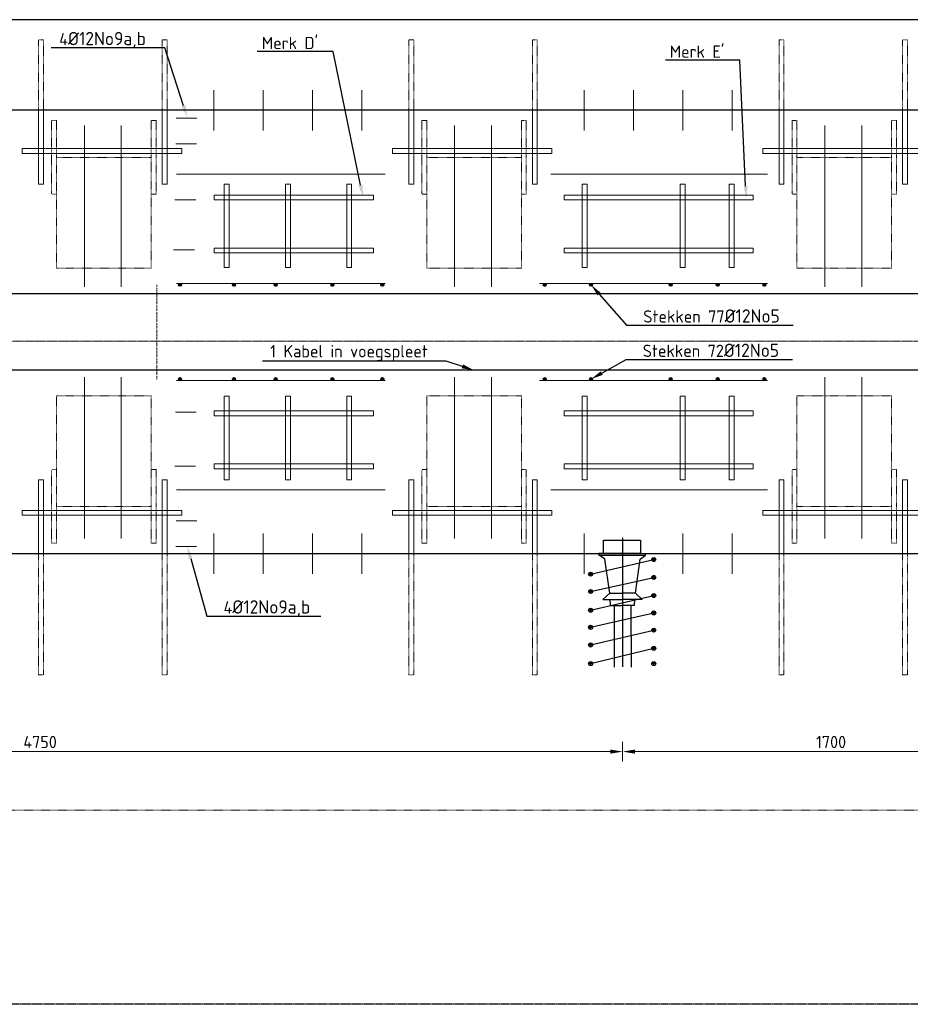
# Model space of a CAD drawing. Header units: millimetres. Extents: x -8028558 to 327273, y -63352 to 83293.
# Tile 54 of 195: x 1742 to 5373, y 4742 to 8755. Entities that reach past the tile are written whole.
import ezdxf
from ezdxf import colors
from ezdxf.entities.mleader import LeaderData, LeaderLine
from ezdxf.math import Vec2, Vec3

# ---------------------------------------------------------------- set-up
doc = ezdxf.new("R2010")
doc.units = ezdxf.units.MM
for name, pattern in [('NLCS-HIDDEN', [4, 2, -2]), ('XX-AFBREEK', [7, 4, -1, 1, -1]), ('XX-HART', [13, 4, -2, 1, -2, 4])]:
    doc.linetypes.add(name, pattern=pattern)
for name, color, linetype, lineweight in [('B-CO-BC-AANGRENZENDE CONSTRUCTIE_STAAL-A', 253, 'Continuous', 18), ('B-CO-BC-AFBREEKLIJN-G', 7, 'XX-AFBREEK', 18), ('B-CO-BC-AFBREEKLIJN-GD', 7, 'XX-AFBREEK', 25), ('B-CO-BC-AFBREEKLIJN-GN', 7, 'NLCS-HIDDEN', 13), ('B-CO-BC-BETONVORM-GD', 90, 'Continuous', 25), ('B-CO-BC-BETONVORM-M', 7, 'Continuous', 18), ('B-CO-BC-VOORSPANNING-GD', 200, 'Continuous', 25), ('B-CO-BC-WAPENING-GD', 130, 'Continuous', 25), ('B-CO-BC-WAPENING-GN', 150, 'NLCS-HIDDEN', 13), ('B-CO-BC-WAPENING_HOOFDWAPENING-G', 170, 'Continuous', 18), ('X-XX-AL-HARTLIJN-G', 7, 'XX-HART', 18), ('X-XX-AL-VERWIJZING-T25', 7, 'Continuous', 25)]:
    doc.layers.add(name, color=color, linetype=linetype, lineweight=lineweight)
doc.styles.add('NLCS-ISO-MM20-T25', font='NLCS-ISO.ttf', dxfattribs={"height": 50})
doc.dimstyles.new('NLCS-MM20-T25-PIJL_L0_H0', dxfattribs={"dimscale": 20, "dimtxt": 2.5, "dimasz": 2.5, "dimexe": 2, "dimexo": 2, "dimgap": 0.7, "dimtad": 1, "dimdec": 0, "dimzin": 0, "dimdsep": 46, "dimtxsty": 'NLCS-ISO-MM20-T25', "dimcen": 0, "dimdle": 2, "dimclrd": 256, "dimclre": 256, "dimclrt": 256, "dimadec": 0, "dimazin": 0, "dimtfac": 1, "dimtdec": 3, "dimtofl": 0, "dimtmove": 0, "dimatfit": 3, "dimfxl": 2, "dimfxlon": 1, "dimtfillclr": 256, "dimtolj": 1, "dimtzin": 0, "dimlwd": -1, "dimlwe": -1, "dimarcsym": 0})
pattern_1 = [(45, (0, 0), (-2.8284271, 2.8284271), []), (45, (0, 2.4284), (-2.8284271, 2.8284271), []), (45, (0, 2.5284), (-2.8284271, 2.8284271), []), (45, (0, 2.6284), (-2.8284271, 2.8284271), [])]

# ---------------------------------------------------------------- blocks, each defined once
blk = doc.blocks.new('*D1620')
at = {"layer": 'B-CO-BC-BETONVORM-M', "transparency": 16777216}
for p, q in [((4199.9, 5812.2), (4199.9, 5732.2)), ((5899.9, 5812.2), (5899.9, 5732.2)), ((5849.9, 5772.2), (4249.9, 5772.2))]:
    blk.add_line(p, q, dxfattribs=at)
for points in [[(4249.9, 5780.5), (4249.9, 5763.8), (4199.9, 5772.2)], [(5849.9, 5780.5), (5849.9, 5763.8), (5899.9, 5772.2)]]:
    blk.add_solid(points, dxfattribs=at)
at = {"layer": 'B-CO-BC-BETONVORM-M', "transparency": 16777216, "insert": (5049.9, 5811.2), "char_height": 50, "attachment_point": 5, "style": 'NLCS-ISO-MM20-T25'}
blk.add_mtext('\\A1;1700', dxfattribs=at)
blk = doc.blocks.new('*D1621')
at = {"layer": 'B-CO-BC-BETONVORM-M', "transparency": 16777216}
for p, q in [((-550.1, 5812.2), (-550.1, 5732.2)), ((4199.9, 5812.2), (4199.9, 5732.2)), ((4149.9, 5772.2), (-500.1, 5772.2))]:
    blk.add_line(p, q, dxfattribs=at)
for points in [[(-500.1, 5780.5), (-500.1, 5763.8), (-550.1, 5772.2)], [(4149.9, 5780.5), (4149.9, 5763.8), (4199.9, 5772.2)]]:
    blk.add_solid(points, dxfattribs=at)
at = {"layer": 'B-CO-BC-BETONVORM-M', "transparency": 16777216, "insert": (1824.9, 5811.2), "char_height": 50, "attachment_point": 5, "style": 'NLCS-ISO-MM20-T25'}
blk.add_mtext('\\A1;4750', dxfattribs=at)

msp = doc.modelspace()

# ---------------------------------------------------------------- hatches: boundary and pattern name
at = {"layer": 'B-CO-BC-AANGRENZENDE CONSTRUCTIE_STAAL-A'}
h = msp.add_hatch(dxfattribs=at)
h.set_pattern_fill('ACO-STAAL', color=256, pattern_type=2)
h.set_pattern_definition(pattern_1)
h.paths.add_polyline_path([(2389.6, 7674.4, -1), (2401.6, 7674.4, -1)])
h = msp.add_hatch(dxfattribs=at)
h.set_pattern_fill('ACO-STAAL', color=256, pattern_type=2)
h.set_pattern_definition(pattern_1)
h.paths.add_polyline_path([(2609.2, 7674.4, -1), (2621.2, 7674.4, -1)])
h = msp.add_hatch(dxfattribs=at)
h.set_pattern_fill('ACO-STAAL', color=256, pattern_type=2)
h.set_pattern_definition(pattern_1)
h.paths.add_polyline_path([(2779.2, 7674.4, -1), (2791.2, 7674.4, -1)])
h = msp.add_hatch(dxfattribs=at)
h.set_pattern_fill('ACO-STAAL', color=256, pattern_type=2)
h.set_pattern_definition(pattern_1)
h.paths.add_polyline_path([(3010.9, 7674.4, -1), (3022.9, 7674.4, -1)])
h = msp.add_hatch(dxfattribs=at)
h.set_pattern_fill('ACO-STAAL', color=256, pattern_type=2)
h.set_pattern_definition(pattern_1)
h.paths.add_polyline_path([(3214.2, 7674.4, -1), (3226.2, 7674.4, -1)])
h = msp.add_hatch(dxfattribs=at)
h.set_pattern_fill('ACO-STAAL', color=256, pattern_type=2)
h.set_pattern_definition(pattern_1)
h.paths.add_polyline_path([(3876.7, 7674.4, -1), (3888.7, 7674.4, -1)])
h = msp.add_hatch(dxfattribs=at)
h.set_pattern_fill('ACO-STAAL', color=256, pattern_type=2)
h.set_pattern_definition(pattern_1)
h.paths.add_polyline_path([(4065.3, 7674.4, -1), (4077.3, 7674.4, -1)])
h = msp.add_hatch(dxfattribs=at)
h.set_pattern_fill('ACO-STAAL', color=256, pattern_type=2)
h.set_pattern_definition(pattern_1)
h.paths.add_polyline_path([(4390.2, 7674.4, -1), (4402.2, 7674.4, -1)])
h = msp.add_hatch(dxfattribs=at)
h.set_pattern_fill('ACO-STAAL', color=256, pattern_type=2)
h.set_pattern_definition(pattern_1)
h.paths.add_polyline_path([(4581.8, 7674.4, -1), (4593.8, 7674.4, -1)])
h = msp.add_hatch(dxfattribs=at)
h.set_pattern_fill('ACO-STAAL', color=256, pattern_type=2)
h.set_pattern_definition(pattern_1)
h.paths.add_polyline_path([(4772.2, 7674.4, -1), (4784.2, 7674.4, -1)])
h = msp.add_hatch(dxfattribs=at)
h.set_pattern_fill('ACO-STAAL', color=256, pattern_type=2)
h.set_pattern_definition(pattern_1)
h.paths.add_polyline_path([(2389.6, 7290.4, 1), (2401.6, 7290.4, 1)])
h = msp.add_hatch(dxfattribs=at)
h.set_pattern_fill('ACO-STAAL', color=256, pattern_type=2)
h.set_pattern_definition(pattern_1)
h.paths.add_polyline_path([(2609.2, 7290.4, 1), (2621.2, 7290.4, 1)])
h = msp.add_hatch(dxfattribs=at)
h.set_pattern_fill('ACO-STAAL', color=256, pattern_type=2)
h.set_pattern_definition(pattern_1)
h.paths.add_polyline_path([(2779.2, 7290.4, 1), (2791.2, 7290.4, 1)])
h = msp.add_hatch(dxfattribs=at)
h.set_pattern_fill('ACO-STAAL', color=256, pattern_type=2)
h.set_pattern_definition(pattern_1)
h.paths.add_polyline_path([(3010.9, 7290.4, 1), (3022.9, 7290.4, 1)])
h = msp.add_hatch(dxfattribs=at)
h.set_pattern_fill('ACO-STAAL', color=256, pattern_type=2)
h.set_pattern_definition(pattern_1)
h.paths.add_polyline_path([(3214.2, 7290.4, 1), (3226.2, 7290.4, 1)])
h = msp.add_hatch(dxfattribs=at)
h.set_pattern_fill('ACO-STAAL', color=256, pattern_type=2)
h.set_pattern_definition(pattern_1)
h.paths.add_polyline_path([(3876.7, 7290.4, 1), (3888.7, 7290.4, 1)])
h = msp.add_hatch(dxfattribs=at)
h.set_pattern_fill('ACO-STAAL', color=256, pattern_type=2)
h.set_pattern_definition(pattern_1)
h.paths.add_polyline_path([(4065.3, 7290.4, 1), (4077.3, 7290.4, 1)])
h = msp.add_hatch(dxfattribs=at)
h.set_pattern_fill('ACO-STAAL', color=256, pattern_type=2)
h.set_pattern_definition(pattern_1)
h.paths.add_polyline_path([(4390.2, 7290.4, 1), (4402.2, 7290.4, 1)])
h = msp.add_hatch(dxfattribs=at)
h.set_pattern_fill('ACO-STAAL', color=256, pattern_type=2)
h.set_pattern_definition(pattern_1)
h.paths.add_polyline_path([(4581.8, 7290.4, 1), (4593.8, 7290.4, 1)])
h = msp.add_hatch(dxfattribs=at)
h.set_pattern_fill('ACO-STAAL', color=256, pattern_type=2)
h.set_pattern_definition(pattern_1)
h.paths.add_polyline_path([(4772.2, 7290.4, 1), (4784.2, 7290.4, 1)])

# ---------------------------------------------------------------- linework, layer by layer
at = {"layer": 'B-CO-BC-AFBREEKLIJN-G', "flags": 128}
msp.add_lwpolyline([(16404, 7445.1), (-6325, 7445.1)], dxfattribs=at)
at = {"layer": 'B-CO-BC-AFBREEKLIJN-GD', "flags": 128}
msp.add_lwpolyline([(15614.8, 4742.3), (-5445.2, 4742.3)], dxfattribs=at)
at = {"layer": 'B-CO-BC-AFBREEKLIJN-GN', "flags": 128}
msp.add_lwpolyline([(12216, 5533.5), (-2153.5, 5533.5)], dxfattribs=at)
at = {"layer": 'B-CO-BC-BETONVORM-GD', "flags": 128}
for points in [[(15714.8, 8755), (-5940.2, 8755)], [(15714.8, 8385.7), (-5940.2, 8385.7)], [(15714.8, 7638.4), (-5940.2, 7638.4)], [(-5395.2, 6579.1), (15514.8, 6579.1), (15514.8, 4742.3)]]:
    msp.add_lwpolyline(points, dxfattribs=at)
at = {"layer": 'B-CO-BC-BETONVORM-GD', "ltscale": 500, "flags": 128}
msp.add_lwpolyline([(15494.8, 6579.1), (15494.8, 7326.4), (-5395.2, 7326.4), (-5395.2, 4742.3)], dxfattribs=at)
at = {"layer": 'B-CO-BC-VOORSPANNING-GD', "ltscale": 500, "flags": 128}
for points in [[(4122.5, 6579.1), (4122.5, 6634.1)], [(4122.5, 6634.1), (4272.5, 6634.1)], [(4272.5, 6634.1), (4272.5, 6579.1)], [(4122.5, 6579.1), (4102.5, 6579.1)], [(4102.5, 6579.1), (4102.5, 6571.1)], [(4272.5, 6579.1), (4122.5, 6579.1)], [(4272.5, 6579.1), (4292.5, 6579.1)], [(4292.5, 6579.1), (4292.5, 6571.1)], [(4334.9, 6554.8), (4318.9, 6554.8)], [(4326.9, 6546.8), (4326.9, 6562.8)], [(4326.9, 6554.8), (4334.9, 6554.8)], [(4069.6, 6487.2), (4069.6, 6503.2)], [(4077.6, 6495.2), (4061.6, 6495.2)], [(4069.6, 6495.2), (4077.6, 6495.2)], [(4334.9, 6481.9), (4318.9, 6481.9)], [(4326.9, 6473.9), (4326.9, 6489.9)], [(4326.9, 6481.9), (4334.9, 6481.9)], [(4077.6, 6424.6), (4061.6, 6424.6)], [(4069.6, 6416.6), (4069.6, 6432.6)], [(4069.6, 6424.6), (4077.6, 6424.6)], [(4334.9, 6407.9), (4318.9, 6407.9)], [(4326.9, 6399.9), (4326.9, 6415.9)], [(4326.9, 6407.9), (4334.9, 6407.9)], [(4077.6, 6348.3), (4061.6, 6348.3)], [(4069.6, 6340.3), (4069.6, 6356.3)], [(4069.6, 6348.3), (4077.6, 6348.3)], [(4326.9, 6329.2), (4326.9, 6345.2)], [(4334.9, 6337.2), (4318.9, 6337.2)], [(4326.9, 6337.2), (4334.9, 6337.2)], [(4077.6, 6278.8), (4061.6, 6278.8)], [(4069.6, 6270.8), (4069.6, 6286.8)], [(4069.6, 6278.8), (4077.6, 6278.8)], [(4334.9, 6267.1), (4318.9, 6267.1)], [(4326.9, 6259.1), (4326.9, 6275.1)], [(4326.9, 6267.1), (4334.9, 6267.1)], [(4077.6, 6207), (4061.6, 6207)], [(4069.6, 6199), (4069.6, 6215)], [(4069.6, 6207), (4077.6, 6207)], [(4334.9, 6193.1), (4318.9, 6193.1)], [(4326.9, 6185.1), (4326.9, 6201.1)], [(4326.9, 6193.1), (4334.9, 6193.1)], [(4077.6, 6130.7), (4061.6, 6130.7)], [(4069.6, 6122.7), (4069.6, 6138.7)], [(4069.6, 6130.7), (4077.6, 6130.7)], [(4334.9, 6130.7), (4318.9, 6130.7)], [(4326.9, 6122.7), (4326.9, 6138.7)], [(4326.9, 6130.7), (4334.9, 6130.7)]]:
    msp.add_lwpolyline(points, dxfattribs=at)
at = {"layer": 'B-CO-BC-VOORSPANNING-GD', "ltscale": 5, "flags": 128}
for points in [[(4199.9, 6643.4), (4199.9, 6118.3)], [(4069.6, 6495.2), (4326.9, 6554.8)], [(4292.5, 6571.1), (4102.5, 6571.1)], [(4127.8, 6556.8), (4107.3, 6571.1)], [(4147.3, 6417.4), (4127.8, 6556.8)], [(4252.4, 6417.4), (4271.9, 6556.8)], [(4271.9, 6556.8), (4292.5, 6571.1)], [(4069.6, 6424.6), (4326.9, 6481.9)], [(4069.6, 6348.3), (4326.9, 6407.9)], [(4119.3, 6392.5), (4147.3, 6417.4)], [(4151.1, 6367.5), (4149.7, 6392.8)], [(4248.7, 6367.5), (4250.1, 6392.8)], [(4280.4, 6392.5), (4252.4, 6417.4)], [(4165.8, 6367.7), (4165.1, 6116.6)], [(4234, 6367.7), (4234.7, 6116.6)], [(4069.6, 6278.8), (4326.9, 6337.2)], [(4069.6, 6207), (4326.9, 6267.1)], [(4069.6, 6130.7), (4326.9, 6193.1)]]:
    msp.add_lwpolyline(points, dxfattribs=at)
at = {"layer": 'B-CO-BC-VOORSPANNING-GD', "flags": 128}
for points in [[(4119.3, 6392.5), (4199.9, 6392.5)], [(4147.3, 6417.4), (4199.9, 6417.4)], [(4252.4, 6417.4), (4199.9, 6417.4)], [(4280.4, 6392.5), (4199.9, 6392.5)], [(4151.1, 6367.5), (4199.9, 6367.5)], [(4248.7, 6367.5), (4199.9, 6367.5)]]:
    msp.add_lwpolyline(points, dxfattribs=at)
at = {"layer": 'B-CO-BC-VOORSPANNING-GD', "ltscale": 500}
for centre in [(4326.9, 6554.8), (4069.6, 6495.2), (4326.9, 6481.9), (4069.6, 6424.6), (4326.9, 6407.9), (4069.6, 6348.3), (4326.9, 6337.2), (4069.6, 6278.8), (4326.9, 6267.1), (4069.6, 6207), (4326.9, 6193.1), (4069.6, 6130.7), (4326.9, 6130.7)]:
    msp.add_circle(centre, 8, dxfattribs=at)
at = {"layer": 'B-CO-BC-WAPENING-GD'}
for centre in [(2395.6, 7674.4), (2615.2, 7674.4), (2785.2, 7674.4), (3016.9, 7674.4), (3220.2, 7674.4), (3882.7, 7674.4), (4071.3, 7674.4), (4396.2, 7674.4), (4587.8, 7674.4), (4778.2, 7674.4), (2395.6, 7290.4), (2615.2, 7290.4), (2785.2, 7290.4), (3016.9, 7290.4), (3220.2, 7290.4), (3882.7, 7290.4), (4071.3, 7290.4), (4396.2, 7290.4), (4587.8, 7290.4), (4778.2, 7290.4)]:
    msp.add_circle(centre, 6, dxfattribs=at)
at = {"layer": 'B-CO-BC-WAPENING-GN'}
for points in [[(1838.7, 8385.7), (1838.7, 8672.4), (1818.7, 8672.4), (1818.7, 8385.7)], [(2342.6, 8385.7), (2342.6, 8672.4), (2322.6, 8672.4), (2322.6, 8385.7)], [(3348.3, 8385.7), (3348.3, 8672.4), (3328.3, 8672.4), (3328.3, 8385.7)], [(3852.1, 8385.7), (3852.1, 8672.4), (3832.1, 8672.4), (3832.1, 8385.7)], [(4857.8, 8385.7), (4857.8, 8672.4), (4837.8, 8672.4), (4837.8, 8385.7)], [(5361.6, 8385.7), (5361.6, 8672.4), (5341.6, 8672.4), (5341.6, 8385.7)]]:
    msp.add_lwpolyline(points, dxfattribs=at)
at = {"layer": 'B-CO-BC-WAPENING-GN', "flags": 128}
for points in [[(1891.9, 8343.5), (1871.9, 8343.5)], [(1871.9, 8343.5), (1871.9, 8043.5)], [(1891.9, 8193.5), (1891.9, 8343.5)], [(2297.7, 8343.5), (2277.7, 8343.5)], [(2277.7, 8343.5), (2277.7, 8193.5)], [(2297.7, 8193.5), (2297.7, 8343.5)], [(3401.4, 8343.5), (3381.4, 8343.5)], [(3381.4, 8343.5), (3381.4, 8043.5)], [(3401.4, 8193.5), (3401.4, 8343.5)], [(3807.3, 8343.5), (3787.3, 8343.5)], [(3787.3, 8343.5), (3787.3, 8193.5)], [(3807.3, 8193.5), (3807.3, 8343.5)], [(4910.9, 8343.5), (4890.9, 8343.5)], [(4890.9, 8343.5), (4890.9, 8043.5)], [(4910.9, 8193.5), (4910.9, 8343.5)], [(5316.8, 8343.5), (5296.8, 8343.5)], [(5296.8, 8343.5), (5296.8, 8193.5)], [(5316.8, 8193.5), (5316.8, 8343.5)], [(2297.7, 8193.5), (2297.7, 8043.5)], [(3807.3, 8193.5), (3807.3, 8043.5)], [(5316.8, 8193.5), (5316.8, 8043.5)], [(1891.9, 8043.5), (1871.9, 8043.5)], [(2297.7, 8043.5), (2277.7, 8043.5)], [(3401.4, 8043.5), (3381.4, 8043.5)], [(3807.3, 8043.5), (3787.3, 8043.5)], [(4910.9, 8043.5), (4890.9, 8043.5)], [(5316.8, 8043.5), (5296.8, 8043.5)], [(1871.9, 6621.3), (1871.9, 6921.3)], [(1891.9, 6921.3), (1871.9, 6921.3)], [(2297.7, 6921.3), (2277.7, 6921.3)], [(2297.7, 6771.3), (2297.7, 6921.3)], [(3381.4, 6621.3), (3381.4, 6921.3)], [(3401.4, 6921.3), (3381.4, 6921.3)], [(3807.3, 6921.3), (3787.3, 6921.3)], [(3807.3, 6771.3), (3807.3, 6921.3)], [(4890.9, 6621.3), (4890.9, 6921.3)], [(4910.9, 6921.3), (4890.9, 6921.3)], [(5316.8, 6921.3), (5296.8, 6921.3)], [(5316.8, 6771.3), (5316.8, 6921.3)], [(1891.9, 6771.3), (1891.9, 6621.3)], [(2277.7, 6621.3), (2277.7, 6771.3)], [(2297.7, 6771.3), (2297.7, 6621.3)], [(3401.4, 6771.3), (3401.4, 6621.3)], [(3787.3, 6621.3), (3787.3, 6771.3)], [(3807.3, 6771.3), (3807.3, 6621.3)], [(4910.9, 6771.3), (4910.9, 6621.3)], [(5296.8, 6621.3), (5296.8, 6771.3)], [(5316.8, 6771.3), (5316.8, 6621.3)], [(1891.9, 6621.3), (1871.9, 6621.3)], [(2297.7, 6621.3), (2277.7, 6621.3)], [(3401.4, 6621.3), (3381.4, 6621.3)], [(3807.3, 6621.3), (3787.3, 6621.3)], [(4910.9, 6621.3), (4890.9, 6621.3)], [(5316.8, 6621.3), (5296.8, 6621.3)], [(1818.7, 6579.1), (1818.7, 6085.4)], [(1838.7, 6085.4), (1838.7, 6579.1)], [(2322.6, 6579.1), (2322.6, 6085.4)], [(2342.6, 6085.4), (2342.6, 6579.1)], [(3328.3, 6579.1), (3328.3, 6085.4)], [(3348.3, 6085.4), (3348.3, 6579.1)], [(3832.1, 6579.1), (3832.1, 6085.4)], [(3852.1, 6085.4), (3852.1, 6579.1)], [(4837.8, 6579.1), (4837.8, 6085.4)], [(4857.8, 6085.4), (4857.8, 6579.1)], [(5341.6, 6579.1), (5341.6, 6085.4)], [(5361.6, 6085.4), (5361.6, 6579.1)], [(1818.7, 6085.4), (1838.7, 6085.4)], [(2322.6, 6085.4), (2342.6, 6085.4)], [(3328.3, 6085.4), (3348.3, 6085.4)], [(3832.1, 6085.4), (3852.1, 6085.4)], [(4837.8, 6085.4), (4857.8, 6085.4)], [(5341.6, 6085.4), (5361.6, 6085.4)]]:
    msp.add_lwpolyline(points, dxfattribs=at)
at = {"layer": 'B-CO-BC-WAPENING-GN'}
for points in [[(2277.7, 8193.5), (1891.9, 8193.5), (1891.9, 7742.3), (2277.7, 7742.3)], [(3787.3, 8193.5), (3401.4, 8193.5), (3401.4, 7742.3), (3787.3, 7742.3)], [(5296.8, 8193.5), (4910.9, 8193.5), (4910.9, 7742.3), (5296.8, 7742.3)], [(2277.7, 6771.3), (1891.9, 6771.3), (1891.9, 7222.5), (2277.7, 7222.5)], [(3787.3, 6771.3), (3401.4, 6771.3), (3401.4, 7222.5), (3787.3, 7222.5)], [(5296.8, 6771.3), (4910.9, 6771.3), (4910.9, 7222.5), (5296.8, 7222.5)]]:
    msp.add_lwpolyline(points, close=True, dxfattribs=at)
at = {"layer": 'B-CO-BC-WAPENING_HOOFDWAPENING-G', "flags": 128}
for points in [[(2533.7, 8467.9), (2533.7, 8303.5)], [(2734.8, 8467.9), (2734.8, 8303.5)], [(2936, 8467.9), (2936, 8303.5)], [(3137.1, 8467.9), (3137.1, 8303.5)], [(4043.2, 8467.9), (4043.2, 8303.5)], [(4244.4, 8467.9), (4244.4, 8303.5)], [(4445.5, 8467.9), (4445.5, 8303.5)], [(4646.7, 8467.9), (4646.7, 8303.5)], [(2005.7, 8140.3), (2005.7, 8323.8)], [(2155.6, 8136.5), (2155.6, 8323.8)], [(3515.2, 8140.3), (3515.2, 8323.8)], [(3665.2, 8136.5), (3665.2, 8323.8)], [(5024.7, 8140.3), (5024.7, 8323.8)], [(5174.7, 8136.5), (5174.7, 8323.8)], [(2005.7, 8140.3), (2005.7, 7666.5)], [(2155.6, 8136.5), (2155.6, 7666.5)], [(3232.3, 8125.9), (2381.1, 8125.9)], [(3515.2, 8140.3), (3515.2, 7666.5)], [(3665.2, 8136.5), (3665.2, 7666.5)], [(4790.3, 8125.9), (3907.9, 8125.9)], [(5024.7, 8140.3), (5024.7, 7666.5)], [(5174.7, 8136.5), (5174.7, 7666.5)], [(3232.3, 7680.4), (2381.1, 7680.4)], [(4790.3, 7680.4), (3860.7, 7680.4)], [(2005.7, 6824.5), (2005.7, 7298.3)], [(2155.6, 6828.3), (2155.6, 7298.3)], [(3232.3, 7284.4), (2381.1, 7284.4)], [(3515.2, 6824.5), (3515.2, 7298.3)], [(3665.2, 6828.3), (3665.2, 7298.3)], [(4790.3, 7284.4), (3860.7, 7284.4)], [(5024.7, 6824.5), (5024.7, 7298.3)], [(5174.7, 6828.3), (5174.7, 7298.3)], [(2005.7, 6824.5), (2005.7, 6641)], [(2155.6, 6828.3), (2155.6, 6641)], [(3232.3, 6838.9), (2381.1, 6838.9)], [(3515.2, 6824.5), (3515.2, 6641)], [(3665.2, 6828.3), (3665.2, 6641)], [(4790.3, 6838.9), (3907.9, 6838.9)], [(5024.7, 6824.5), (5024.7, 6641)], [(5174.7, 6828.3), (5174.7, 6641)], [(2533.7, 6496.9), (2533.7, 6661.3)], [(2734.8, 6496.9), (2734.8, 6661.3)], [(2936, 6496.9), (2936, 6661.3)], [(3137.1, 6496.9), (3137.1, 6661.3)], [(4043.2, 6496.9), (4043.2, 6661.3)], [(4445.5, 6496.9), (4445.5, 6661.3)], [(4646.7, 6496.9), (4646.7, 6661.3)]]:
    msp.add_lwpolyline(points, dxfattribs=at)
at = {"layer": 'B-CO-BC-WAPENING_HOOFDWAPENING-G'}
for points in [[(1838.7, 8385.7), (1838.7, 8084.4), (1818.7, 8084.4), (1818.7, 8385.7)], [(2342.6, 8385.7), (2342.6, 8084.4), (2322.6, 8084.4), (2322.6, 8385.7)], [(3348.3, 8385.7), (3348.3, 8084.4), (3328.3, 8084.4), (3328.3, 8385.7)], [(3852.1, 8385.7), (3852.1, 8084.4), (3832.1, 8084.4), (3832.1, 8385.7)], [(4857.8, 8385.7), (4857.8, 8084.4), (4837.8, 8084.4), (4837.8, 8385.7)], [(5361.6, 8385.7), (5361.6, 8084.4), (5341.6, 8084.4), (5341.6, 8385.7)], [(1838.7, 6579.1), (1838.7, 6880.4), (1818.7, 6880.4), (1818.7, 6579.1)], [(2342.6, 6579.1), (2342.6, 6880.4), (2322.6, 6880.4), (2322.6, 6579.1)], [(3348.3, 6579.1), (3348.3, 6880.4), (3328.3, 6880.4), (3328.3, 6579.1)], [(3852.1, 6579.1), (3852.1, 6880.4), (3832.1, 6880.4), (3832.1, 6579.1)], [(4857.8, 6579.1), (4857.8, 6880.4), (4837.8, 6880.4), (4837.8, 6579.1)], [(5361.6, 6579.1), (5361.6, 6880.4), (5341.6, 6880.4), (5341.6, 6579.1)]]:
    msp.add_lwpolyline(points, dxfattribs=at)
at = {"layer": 'B-CO-BC-WAPENING_HOOFDWAPENING-G', "ltscale": 500, "flags": 128}
for points in [[(2464.2, 8353.8), (2379.8, 8353.8)], [(2462.2, 8248.8), (2377.8, 8248.8)], [(2459.3, 8020.7), (2374.9, 8020.7)], [(2453.9, 7816.4), (2369.5, 7816.4)], [(2461.2, 7155.2), (2376.8, 7155.2)], [(2458.5, 6935), (2374.1, 6935)], [(2464.2, 6712.8), (2379.8, 6712.8)], [(2462.2, 6607.9), (2377.8, 6607.9)]]:
    msp.add_lwpolyline(points, dxfattribs=at)
at = {"layer": 'B-CO-BC-WAPENING_HOOFDWAPENING-G'}
for points in [[(1752.5, 8229.5), (1752.5, 8209.5), (2402.5, 8209.5), (2402.5, 8229.5)], [(3262.1, 8229.5), (3262.1, 8209.5), (3912.1, 8209.5), (3912.1, 8229.5)], [(4771.6, 8229.5), (4771.6, 8209.5), (5421.6, 8209.5), (5421.6, 8229.5)], [(2575.5, 8084.4), (2575.5, 7744.4), (2595.5, 7744.4), (2595.5, 8084.4)], [(2825.4, 8084.4), (2825.4, 7744.4), (2845.4, 7744.4), (2845.4, 8084.4)], [(3075.3, 8084.4), (3075.3, 7744.4), (3095.3, 7744.4), (3095.3, 8084.4)], [(4035, 8084.4), (4035, 7744.4), (4055, 7744.4), (4055, 8084.4)], [(4434.9, 8084.4), (4434.9, 7744.4), (4454.9, 7744.4), (4454.9, 8084.4)], [(4634.9, 8084.4), (4634.9, 7744.4), (4654.9, 7744.4), (4654.9, 8084.4)], [(2534.7, 8040.2), (2534.7, 8020.2), (3184.7, 8020.2), (3184.7, 8040.2)], [(3962.2, 8040.2), (3962.2, 8020.2), (4732.2, 8020.2), (4732.2, 8040.2)], [(2534.7, 7824.5), (2534.7, 7804.5), (3184.7, 7804.5), (3184.7, 7824.5)], [(3962.2, 7824.5), (3962.2, 7804.5), (4732.2, 7804.5), (4732.2, 7824.5)], [(2575.5, 6880.4), (2575.5, 7220.4), (2595.5, 7220.4), (2595.5, 6880.4)], [(2825.4, 6880.4), (2825.4, 7220.4), (2845.4, 7220.4), (2845.4, 6880.4)], [(3075.3, 6880.4), (3075.3, 7220.4), (3095.3, 7220.4), (3095.3, 6880.4)], [(4035, 6880.4), (4035, 7220.4), (4055, 7220.4), (4055, 6880.4)], [(4434.9, 6880.4), (4434.9, 7220.4), (4454.9, 7220.4), (4454.9, 6880.4)], [(4634.9, 6880.4), (4634.9, 7220.4), (4654.9, 7220.4), (4654.9, 6880.4)], [(2534.7, 7140.3), (2534.7, 7160.3), (3184.7, 7160.3), (3184.7, 7140.3)], [(3962.2, 7140.3), (3962.2, 7160.3), (4732.2, 7160.3), (4732.2, 7140.3)], [(2534.7, 6924.6), (2534.7, 6944.6), (3184.7, 6944.6), (3184.7, 6924.6)], [(3962.2, 6924.6), (3962.2, 6944.6), (4732.2, 6944.6), (4732.2, 6924.6)], [(1752.5, 6735.3), (1752.5, 6755.3), (2402.5, 6755.3), (2402.5, 6735.3)], [(3262.1, 6735.3), (3262.1, 6755.3), (3912.1, 6755.3), (3912.1, 6735.3)], [(4771.6, 6735.3), (4771.6, 6755.3), (5421.6, 6755.3), (5421.6, 6735.3)]]:
    msp.add_lwpolyline(points, close=True, dxfattribs=at)
at = {"layer": 'X-XX-AL-HARTLIJN-G', "flags": 128}
msp.add_lwpolyline([(2300.8, 7289.3), (2300.8, 7674.8)], dxfattribs=at)

# ---------------------------------------------------------------- dimensions: what is measured, and where the dimension line sits
at = {"layer": 'B-CO-BC-BETONVORM-M'}
for base, p1, p2, picture, middle in [((-550.1, 5772.2), (4199.9, 6579.1), (-550.1, 6579.1), '*D1621', (1824.9, 5811.2)), ((4199.9, 5772.2), (5899.9, 6579.1), (4199.9, 6579.1), '*D1620', (5049.9, 5811.2))]:
    dim = msp.add_linear_dim(base=base, p1=p1, p2=p2, angle=180, dimstyle='NLCS-MM20-T25-PIJL_L0_H0', dxfattribs=at)
    dim.commit()
    dim.dimension.update_dxf_attribs({"geometry": picture, "text_midpoint": middle})

# ---------------------------------------------------------------- leaders
at = {"layer": 'X-XX-AL-VERWIJZING-T25'}
ml = msp.add_multileader_mtext('Standard', dxfattribs=at)
ml.set_content('4{\\H1.08333x;Ø\\H1x;12No9a,b}', color=256, style='NLCS-ISO-MM20-T25')
ml.set_leader_properties(color=256, linetype='ByLayer', lineweight=-1)
ml.build(insert=Vec2(0, 0))
ml.multileader.update_dxf_attribs({"text_left_attachment_type": 5, "text_right_attachment_type": 5, "dogleg_length": 50, "arrow_head_size": 50})
ctx = ml.context
ctx.base_point, ctx.char_height, ctx.arrow_head_size, ctx.landing_gap_size, ctx.plane_origin = Vec3(-17525.5, 8640.2), 50, 50, 18, Vec3(-17538.6, 8593.8)
ctx.left_attachment, ctx.right_attachment = 5, 5
notes = []
notes.append((ctx, [(1, (1, 1, 0), (-17575.5, 8640.2), (1, 0), 50, [(0, [(-17667.3, 8356.7)], 0, [])])]))
ctx.mtext.insert, ctx.mtext.width, ctx.mtext.flow_direction = Vec3(-17507.5, 8705.2), 19735.353, 5
ml = msp.add_multileader_mtext('Standard', dxfattribs=at)
ml.set_content('4{\\H1.08333x;Ø\\H1x;12No9a,b}', color=256, style='NLCS-ISO-MM20-T25')
ml.set_leader_properties(color=256, linetype='ByLayer', lineweight=-1)
ml.build(insert=Vec2(0, 0))
ml.multileader.update_dxf_attribs({"text_left_attachment_type": 5, "text_right_attachment_type": 5, "dogleg_length": 50, "arrow_head_size": 50})
ctx = ml.context
ctx.base_point, ctx.char_height, ctx.arrow_head_size, ctx.landing_gap_size, ctx.plane_origin = Vec3(1884.9, 8640.2), 50, 50, 18, Vec3(2296.6, 8593.8)
ctx.left_attachment, ctx.right_attachment = 5, 5
notes.append((ctx, [(1, (1, 1, 0), (2333.6, 8640.2), (-1, 0), 50, [(0, [(2425.4, 8356.7)], 0, [])])]))
ctx.mtext.insert, ctx.mtext.width, ctx.mtext.flow_direction = Vec3(1902.9, 8705.2), 19735.353, 5
ml = msp.add_multileader_mtext('Standard', dxfattribs=at)
ml.set_content("Merk D'", color=256, style='NLCS-ISO-MM20-T25')
ml.set_leader_properties(color=256, linetype='ByLayer', lineweight=-1)
ml.build(insert=Vec2(0, 0))
ml.multileader.update_dxf_attribs({"text_left_attachment_type": 5, "text_right_attachment_type": 5, "dogleg_length": 50, "arrow_head_size": 50})
ctx = ml.context
ctx.base_point, ctx.char_height, ctx.arrow_head_size, ctx.landing_gap_size, ctx.plane_origin = Vec3(2710.8, 8624.9), 50, 50, 18, Vec3(3233.1, 8822)
ctx.left_attachment, ctx.right_attachment = 5, 5
notes.append((ctx, [(0, (1, 1, 0), (3019.3, 8624.9), (-1, 0), 50, [(0, [(3142, 8031.6)], 0, [])])]))
ctx.mtext.insert, ctx.mtext.flow_direction = Vec3(2728.8, 8684.9), 5
ml = msp.add_multileader_mtext('Standard', dxfattribs=at)
ml.set_content("Merk E'", color=256, style='NLCS-ISO-MM20-T25')
ml.set_leader_properties(color=256, linetype='ByLayer', lineweight=-1)
ml.build(insert=Vec2(0, 0))
ml.multileader.update_dxf_attribs({"text_left_attachment_type": 5, "text_right_attachment_type": 5, "dogleg_length": 50, "arrow_head_size": 50})
ctx = ml.context
ctx.base_point, ctx.char_height, ctx.arrow_head_size, ctx.landing_gap_size, ctx.plane_origin = Vec3(4374, 8589.8), 50, 50, 18, Vec3(4768.8, 8675.8)
ctx.left_attachment, ctx.right_attachment = 5, 5
notes.append((ctx, [(0, (1, 1, 0), (4677.5, 8589.8), (-1, 0), 50, [(0, [(4704.1, 8027.2)], 0, [])])]))
ctx.mtext.insert, ctx.mtext.flow_direction = Vec3(4392, 8649.8), 5
ml = msp.add_multileader_mtext('Standard', dxfattribs=at)
ml.set_content('Stekken 77{\\H1.08333x;Ø\\H1x;12No5}', color=256, style='NLCS-ISO-MM20-T25')
ml.set_leader_properties(color=256, linetype='ByLayer', lineweight=-1)
ml.build(insert=Vec2(0, 0))
ml.multileader.update_dxf_attribs({"text_left_attachment_type": 5, "text_right_attachment_type": 5, "dogleg_length": 50, "arrow_head_size": 50})
ctx = ml.context
ctx.base_point, ctx.char_height, ctx.arrow_head_size, ctx.landing_gap_size, ctx.plane_origin = Vec3(4266.2, 7509.7), 50, 50, 18, Vec3(4310.6, 7556)
ctx.left_attachment, ctx.right_attachment = 5, 5
notes.append((ctx, [(0, (1, 1, 0), (4216.2, 7509.7), (1, 0), 50, [(0, [(4071.3, 7674.4)], 0, [])])]))
ctx.mtext.insert, ctx.mtext.width, ctx.mtext.flow_direction = Vec3(4284.2, 7574.7), 19735.353, 5
ml = msp.add_multileader_mtext('Standard', dxfattribs=at)
ml.set_content('1 Kabel in voegspleet', color=256, style='NLCS-ISO-MM20-T25')
ml.set_leader_properties(color=256, linetype='ByLayer', lineweight=-1)
ml.build(insert=Vec2(0, 0))
ml.multileader.update_dxf_attribs({"text_left_attachment_type": 5, "text_right_attachment_type": 5, "dogleg_length": 50, "arrow_head_size": 50})
ctx = ml.context
ctx.base_point, ctx.char_height, ctx.arrow_head_size, ctx.landing_gap_size, ctx.plane_origin = Vec3(2744.9, 7363.8), 50, 50, 18, Vec3(3842.1, 7348.1)
ctx.left_attachment, ctx.right_attachment = 5, 5
notes.append((ctx, [(1, (1, 1, 0), (3480.9, 7363.8), (-1, 0), 50, [(0, [(3594.3, 7326.4)], 0, [])])]))
ctx.mtext.insert, ctx.mtext.width, ctx.mtext.flow_direction = Vec3(2762.9, 7428.8), 19768.594, 5
ml = msp.add_multileader_mtext('Standard', dxfattribs=at)
ml.set_content('Stekken 72{\\H1.08333x;Ø\\H1x;12No5}', color=256, style='NLCS-ISO-MM20-T25')
ml.set_leader_properties(color=256, linetype='ByLayer', lineweight=-1)
ml.build(insert=Vec2(0, 0))
ml.multileader.update_dxf_attribs({"text_left_attachment_type": 5, "text_right_attachment_type": 5, "dogleg_length": 50, "arrow_head_size": 50})
ctx = ml.context
ctx.base_point, ctx.char_height, ctx.arrow_head_size, ctx.landing_gap_size, ctx.plane_origin = Vec3(4264.1, 7369.7), 50, 50, 18, Vec3(4319.1, 7416)
ctx.left_attachment, ctx.right_attachment = 5, 5
notes.append((ctx, [(0, (1, 1, 0), (4214.1, 7369.7), (1, 0), 50, [(0, [(4071.3, 7290.4)], 0, [])])]))
ctx.mtext.insert, ctx.mtext.width, ctx.mtext.flow_direction = Vec3(4282.1, 7434.7), 19768.594, 5
ml = msp.add_multileader_mtext('Standard', dxfattribs=at)
ml.set_content('4{\\H1.08333x;Ø\\H1x;12No9a,b}', color=256, style='NLCS-ISO-MM20-T25')
ml.set_leader_properties(color=256, linetype='ByLayer', lineweight=-1)
ml.build(insert=Vec2(0, 0))
ml.multileader.update_dxf_attribs({"text_left_attachment_type": 5, "text_right_attachment_type": 5, "dogleg_length": 50, "arrow_head_size": 50})
ctx = ml.context
ctx.base_point, ctx.char_height, ctx.arrow_head_size, ctx.landing_gap_size, ctx.plane_origin = Vec3(2555, 6323.9), 50, 50, 18, Vec3(2296.6, 6370.3)
ctx.left_attachment, ctx.right_attachment = 5, 5
notes.append((ctx, [(0, (1, 1, 0), (2505, 6323.9), (1, 0), 50, [(0, [(2425.4, 6607.4)], 0, [])])]))
ctx.mtext.insert, ctx.mtext.width, ctx.mtext.flow_direction = Vec3(2573, 6388.9), 19735.353, 5
for ctx, leaders in notes:
    for number, flags, end, landing, length, lines in leaders:
        leader = LeaderData()
        leader.index, (leader.has_last_leader_line, leader.has_dogleg_vector, leader.attachment_direction) = number, flags
        leader.last_leader_point, leader.dogleg_vector, leader.dogleg_length = Vec3(end), Vec3(landing), length
        for number, points, colour, breaks in lines:
            line = LeaderLine()
            line.index, line.vertices, line.color, line.breaks = number, Vec3.list(points), colors.encode_raw_color(colour), breaks
            leader.lines.append(line)
        ctx.leaders.append(leader)

doc.saveas('drawing.dxf')
